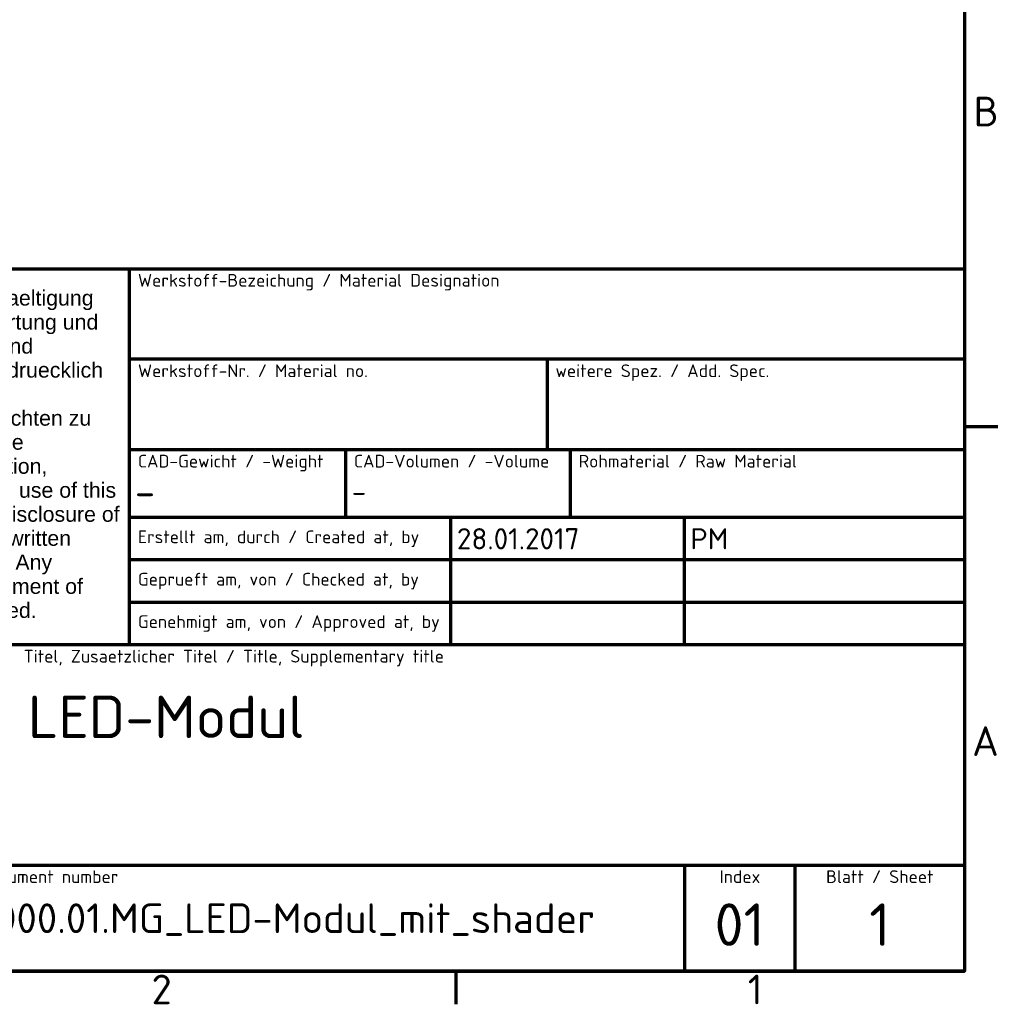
# Model space of a CAD drawing. Header units: millimetres. Extents: x 0 to 2100, y 0 to 1485.
# Tile 83 of 247: x 1493 to 2070, y 31 to 611. Entities that reach past the tile are written whole.
import ezdxf
from ezdxf.enums import TextEntityAlignment as Align

# ---------------------------------------------------------------- set-up
doc = ezdxf.new("R2010")
doc.units = ezdxf.units.MM
doc.header["$LTSCALE"] = 5
doc.layers.get('0').update_dxf_attribs({"lineweight": 25})
doc.layers.add('Rahmen (ISO)', color=7, linetype='Continuous', lineweight=70)
doc.layers.add('Titel (ISO)', color=7, linetype='Continuous', lineweight=50)
doc.styles.add('Notiztext (DIN)', font='isocpeur.ttf')
doc.styles.add('Textstil13', font='isocpeur.ttf')
doc.styles.add('Textstil14', font='isocpeur.ttf')
doc.styles.add('Textstil19', font='isocpeur.ttf')

# ---------------------------------------------------------------- blocks, each defined once
blk = doc.blocks.new('Ränder Vorgaberahmen')
at = {"layer": 'Rahmen (ISO)'}
for p, q in [((410, 74.25), (413.9, 74.25)), ((350, 10), (350, 6.1))]:
    blk.add_line(p, q, dxfattribs=at)
at = {"layer": 'Rahmen (ISO)', "flags": 128}
blk.add_lwpolyline([(10, 10), (10, 287), (410, 287), (410, 10), (10, 10)], dxfattribs=at)
at = {"layer": 'Rahmen (ISO)', "char_height": 3.5, "attachment_point": 7, "style": 'Notiztext (DIN)'}
for s, insert in [('B', (411.05, 109.63)), ('A', (410.88, 35.38)), ('2', (314.08, 6.1)), ('1', (384.42, 6.1))]:
    blk.add_mtext(s, dxfattribs=dict(at, insert=insert))
blk = doc.blocks.new('Schriftfelder LEDitgo')
at = {"lineweight": 70}
for p, q in [((149.28, 182.66), (339.28, 182.66)), ((240.76, 138.33), (240.76, 182.66)), ((339.28, 171.99), (240.76, 171.99)), ((290.02, 171.99), (290.02, 161.33)), ((339.28, 161.33), (240.76, 161.33)), ((266.24, 161.33), (266.24, 153.33)), ((292.75, 161.33), (292.75, 153.33)), ((339.28, 153.33), (240.76, 153.33)), ((278.64, 153.33), (278.64, 138.33)), ((306.18, 153.33), (306.18, 138.33)), ((339.28, 148.33), (279.64, 148.33)), ((339.28, 143.33), (240.76, 143.33)), ((240.76, 138.33), (149.28, 138.33)), ((339.28, 138.33), (240.76, 138.33)), ((149.28, 112.33), (339.28, 112.33)), ((306.28, 99.83), (306.28, 112.33)), ((319.28, 99.83), (319.28, 112.33))]:
    blk.add_line(p, q, dxfattribs=at)
at = {"lineweight": 50}
blk.add_line((339.28, 182.66), (339.28, 99.83), dxfattribs=at)
at = {"layer": 'Titel (ISO)', "lineweight": 70}
for p, q in [((279.64, 148.33), (240.76, 148.33)), ((149.28, 99.83), (339.28, 99.83))]:
    blk.add_line(p, q, dxfattribs=at)
at = {"layer": 'Titel (ISO)', "char_height": 1.5, "style": 'Notiztext (DIN)'}
for s, insert, width, attachment_point in [('\\fISOCPEUR|b0|i0;\\H1.5000;Werkstoff-Bezeichung / Material Designation', (241.76, 182.06), 42.6317, 1), ('\\fISOCPEUR|b0|i0;\\H1.5000;Werkstoff-Nr. / Material no.', (241.76, 171.39), 29.0737, 1), ('\\fISOCPEUR|b0|i0;\\H1.5000;weitere Spez. / Add. Spec.', (291.02, 171.39), 26.3503, 1), ('\\fISOCPEUR|b0|i0;\\H1.5000;CAD-Gewicht / -Weight', (241.76, 160.73), 22.3836, 1), ('\\fISOCPEUR|b0|i0;\\H1.5000;CAD-Volumen / -Volume', (267.24, 160.73), 22.7388, 1), ('\\fISOCPEUR|b0|i0;\\H1.5000;Rohmaterial / Raw Material', (293.75, 160.73), 42.6317, 1), ('\\fISOCPEUR|b0|i0;\\H1.5000;Erstellt am, durch / Created at, by', (241.76, 150.83), 42.6317, 4), ('\\fISOCPEUR|b0|i0;\\H1.5000;Geprueft am, von / Checked at, by', (241.76, 145.83), 42.6317, 4), ('\\fISOCPEUR|b0|i0;\\H1.5000;Genehmigt am, von / Approved at, by', (241.76, 140.83), 42.6317, 4), ('\\fISOCPEUR|b0|i0;\\H1.5000;Titel, Zusaetzlicher Titel / Title, Supplementary title', (228.28, 137.73), 64.8634, 1), ('\\fISOCPEUR|b0|i0;\\H1.5000;Dokumentnummer / Document number ', (204.28, 111.73), 50.8748, 1), ('\\fISOCPEUR|b0|i0;\\H1.5000;Index', (312.78, 111.73), 6.5305, 2), ('\\fISOCPEUR|b0|i0;\\H1.5000;Blatt / Sheet', (329.28, 111.73), 17.0718, 2)]:
    blk.add_mtext(s, dxfattribs=dict(at, insert=insert, width=width, attachment_point=attachment_point))
at = {"layer": 'Titel (ISO)', "insert": (197.26, 180.13), "char_height": 1.8, "width": 42.6238, "attachment_point": 1, "line_spacing_factor": 0.944222, "style": 'Notiztext (DIN)'}
blk.add_mtext('\\fArial|b0|i0;\\H1.8000;Weitergabe sowie Vervielfaeltigung dieses Dokuments, Verwertung und Mitteilung seines Inhalts sind verboten, soweit nicht ausdruecklich schriftlich gestattet. Zuwiderhandlungen verpflichten zu Schadenersatz. Alle Rechte vorbehalten. / Any distribution, copying, re-production and use of this document as well as any disclosure of its content without explicit written authorization is prohibited. Any violation obliges to the payment of damages. All rights reserved. ', dxfattribs=at)
at = {"layer": 'Titel (ISO)'}
for tag, height, style, p in [('Werkstoff-Bezeichung_/_Material_Designation', 3.5, 'Notiztext (DIN)', (241.76, 178.16)), ('Werkstoff-Nr._/_Material_no.', 3.5, 'Notiztext (DIN)', (241.76, 167.49)), ('weitere_Spez._/_Add._Spec.', 3.5, 'Notiztext (DIN)', (291.02, 167.49)), ('Rohmaterial_/_Raw_Material', 3.5, 'Notiztext (DIN)', (293.75, 158.13)), ('Zusätzlicher_Titel_^MSuppplementary_title', 3.5, 'Notiztext (DIN)', (229.28, 123.83)), ('Referenz-Nr._/_Refer._no', 2.5, 'Textstil14', (150.28, 107.83))]:
    blk.add_attdef(tag, text='', height=height, dxfattribs=dict(at, style=style)).set_placement(p, align=Align.TOP_LEFT)
for tag, p, height, style in [('MASSE\\P2;_001', (241.41, 154.63), 3.5, 'Notiztext (DIN)'), ('VOLUMEN\\P3;_001', (266.99, 155.13), 2.5, 'Textstil14'), ('ERSTELLUNGSDATUM_001', (279.39, 149.58), 2.5, 'Textstil14'), ('KONSTRUKTEUR_001', (306.93, 149.59), 2.49, 'Textstil19'), ('BEZEICHNUNG_001', (228.78, 127.33), 5, 'Textstil13'), ('PROJEKT_001', (155.71, 127.33), 3.5, 'Notiztext (DIN)'), ('Anfänglicher_Ansichtsmaßstab_001', (176.09, 127.33), 3.5, 'Notiztext (DIN)'), ('Blattnummer_001', (328.03, 102.83), 5, 'Textstil13'), ('BAUTEILNUMMER_001', (203.93, 104.33), 3.5, 'Notiztext (DIN)'), ('REVISIONSNUMMER_001', (309.78, 102.83), 5, 'Textstil13'), ('Blattgröße_001', (193.32, 101.83), 3.5, 'Notiztext (DIN)')]:
    blk.add_attdef(tag, p, '', height=height, dxfattribs=dict(at, style=style))
for tag, height, style, p in [('KONTROLLDATUM', 2.5, 'Textstil14', (279.64, 145.83)), ('KONTROLLIERT_VON', 2.5, 'Textstil14', (307.18, 145.83)), ('GENEHM.DAT._KONSTR.', 2.49, 'Textstil19', (279.64, 140.83)), ('KONSTR._GEN._VON', 2.49, 'Textstil19', (307.18, 140.83))]:
    blk.add_attdef(tag, text='', height=height, dxfattribs=dict(at, style=style)).set_placement(p, align=Align.MIDDLE_LEFT)
at = {"layer": 'Titel (ISO)', "style": 'Notiztext (DIN)'}
for tag, p in [('Tolerierung_/_Tolerancing', (169.28, 118.83)), ('Allg._Toleranz_/_Gen._tol.', (208.32, 118.83))]:
    blk.add_attdef(tag, text='', height=3.5, dxfattribs=at).set_placement(p, align=Align.TOP_CENTER)

msp = doc.modelspace()

# ---------------------------------------------------------------- block references
at = {"xscale": 5, "yscale": 5, "zscale": 5}
msp.add_blockref('Ränder Vorgaberahmen', (0, 0), dxfattribs=at)
ref = msp.add_blockref('Schriftfelder LEDitgo', (353.5874, -449.1403), dxfattribs=dict(xscale=5, yscale=5, zscale=5))
ref.add_attrib('Blattnummer_001', '1', (1993.75, 65), dxfattribs={"layer": 'Titel (ISO)', "height": 25, "style": 'Textstil13'})
ref.add_attrib('BEZEICHNUNG_001', 'LED-Modul', (1497.5, 187.5), dxfattribs={"layer": 'Titel (ISO)', "height": 25, "style": 'Textstil13'})
ref.add_attrib('BAUTEILNUMMER_001', 'rX23.1000.000.01.MG_LED-Modul_mit_shader', (1373.25, 72.5), dxfattribs={"layer": 'Titel (ISO)', "height": 17.5, "style": 'Notiztext (DIN)'})
ref.add_attrib('ERSTELLUNGSDATUM_001', '28.01.2017', (1750.5482, 298.75), dxfattribs={"layer": 'Titel (ISO)', "height": 12.5, "style": 'Textstil14'})
ref.add_attrib('KONSTRUKTEUR_001', 'PM', (1888.2515, 298.7862), dxfattribs={"layer": 'Titel (ISO)', "height": 12.42754, "style": 'Textstil19'})
ref.add_attrib('MASSE\\P2;_001', '-', (1560.6153, 324), dxfattribs={"layer": 'Titel (ISO)', "height": 17.5, "style": 'Notiztext (DIN)'})
ref.add_attrib('REVISIONSNUMMER_001', '01', (1902.5, 65), dxfattribs={"layer": 'Titel (ISO)', "height": 25, "style": 'Textstil13'})
ref.add_attrib('VOLUMEN\\P3;_001', '-', (1688.5373, 326.5), dxfattribs={"layer": 'Titel (ISO)', "height": 12.5, "style": 'Textstil14'})

doc.saveas('drawing.dxf')
